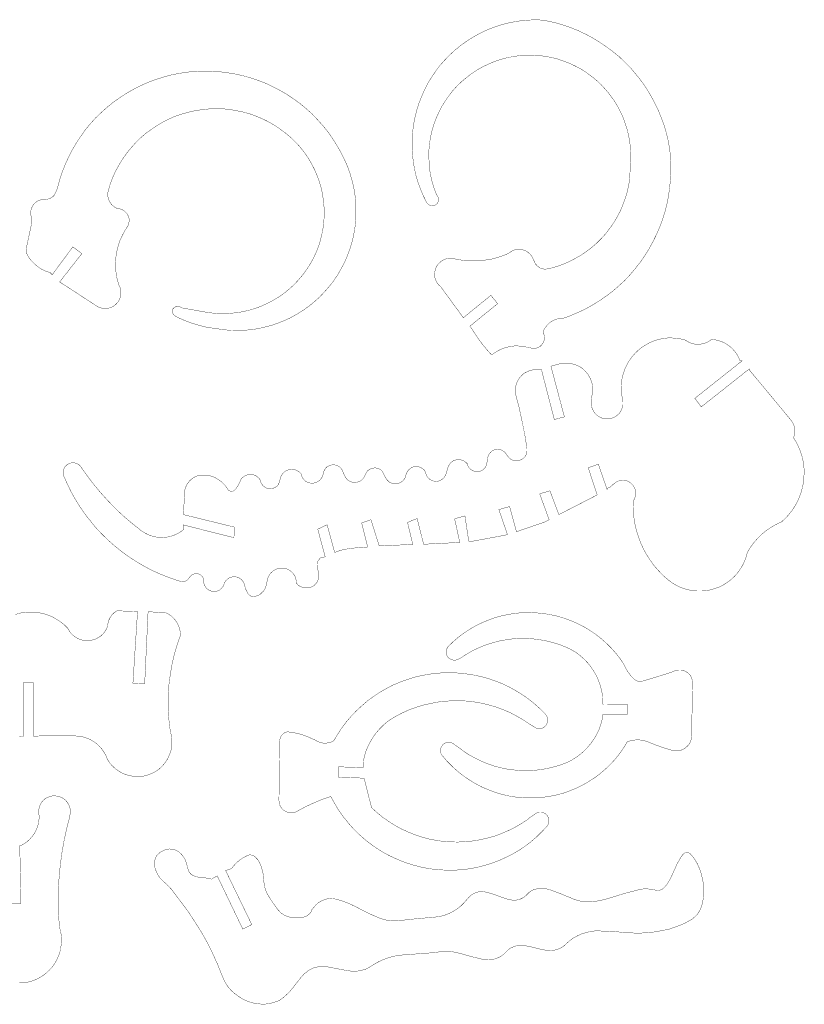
# Model space of a CAD drawing. Header units: millimetres. Extents: x 708 to 1207, y 129 to 426.
# Tile 2 of 2: x 975 to 1207, y 129 to 421. Entities that reach past the tile are written whole.
import ezdxf

# ---------------------------------------------------------------- set-up
doc = ezdxf.new("R2010")
doc.units = ezdxf.units.MM

# ---------------------------------------------------------------- blocks, each defined once
blk = doc.blocks.new('WMF0')
at = {"color": 29, "lineweight": 0, "const_width": 0.149}
for points in [[(616.23, -94.51), (616.73, -95.1), (617.37, -95.6), (618.12, -95.85), (618.91, -96.05), (619.7, -95.85), (620.45, -95.6), (621.04, -95.05), (621.49, -94.41), (621.79, -93.66), (621.84, -92.82), (621.69, -92.07), (621.34, -91.33), (620.85, -90.73), (619.75, -87.91), (618.86, -84.98), (618.17, -82), (617.62, -79.02), (617.37, -75.94), (617.27, -72.92), (617.27, -69.89), (617.52, -66.86), (618.02, -63.83), (618.66, -60.85), (619.51, -57.93), (620.55, -55.05), (621.79, -52.32), (623.13, -49.54), (624.72, -47.01), (626.46, -44.42), (628.34, -41.99), (630.33, -39.76), (632.51, -37.62), (634.84, -35.69), (637.28, -33.8), (639.81, -32.11), (642.49, -30.58), (645.22, -29.29), (647.95, -28.09), (650.88, -27.1), (653.8, -26.31), (656.78, -25.71), (659.81, -25.26), (662.84, -25.07), (665.87, -25.07), (668.89, -25.17), (671.97, -25.56), (674.95, -26.11), (677.93, -26.85), (680.81, -27.85), (683.64, -28.89), (686.37, -30.23), (689.1, -31.67), (691.63, -33.31), (694.06, -35.14), (696.44, -37.08), (698.63, -39.16), (700.66, -41.4), (702.6, -43.78), (704.38, -46.21), (706.02, -48.84), (707.41, -51.52), (708.7, -54.3), (709.74, -57.18), (710.69, -60.11), (711.38, -62.99), (711.88, -66.07), (712.28, -69.09), (712.37, -72.12), (712.37, -75.15), (712.08, -78.18), (711.98, -80.76), (711.83, -83.54), (711.33, -86.61), (710.64, -89.69), (709.69, -92.72), (708.6, -95.65), (707.36, -98.58), (705.92, -101.36), (704.28, -104.04), (702.5, -106.62), (700.56, -109.15), (698.43, -111.48), (696.24, -113.67), (693.81, -115.75), (691.28, -117.64), (688.7, -119.42), (685.92, -120.96), (683.14, -122.4), (680.26, -123.64), (677.28, -124.69), (674.25, -125.53), (673.11, -125.73), (671.92, -125.88), (670.78, -125.68), (669.64, -125.38), (668.5, -124.49), (667.5, -123.44), (666.86, -122.1), (666.36, -121.06), (665.82, -119.92), (665.12, -118.93), (664.18, -118.08), (663.09, -117.34), (661.94, -116.89), (660.75, -116.59), (659.51, -116.55), (658.22, -116.64), (657.03, -116.99), (655.94, -117.59), (654.95, -118.33), (652.27, -119.47), (649.59, -120.37), (646.81, -121.11), (643.98, -121.56), (641.1, -121.91), (638.27, -122.01), (635.44, -121.96), (632.51, -121.56), (629.68, -121.06), (628.24, -120.86), (626.75, -120.81), (625.51, -120.96), (624.37, -121.36), (623.28, -122.01), (622.29, -122.85), (621.44, -123.74), (620.7, -124.88), (620.3, -126.08), (620, -127.32), (619.95, -128.61), (620.1, -129.85), (620.5, -131.09), (621.09, -132.23), (621.89, -133.27), (622.83, -134.12), (633.5, -148.76), (646.46, -138.19), (649.64, -142.11), (636.58, -152.73), (637.62, -154.17), (639.66, -157.35), (641.94, -160.52), (644.32, -163.5), (646.86, -166.33), (648.39, -165.19), (650.03, -164.2), (651.77, -163.35), (653.61, -162.76), (655.54, -162.31), (657.48, -162.06), (659.36, -162.06), (661.3, -162.16), (663.19, -162.56), (666.11, -163.15), (667.6, -163.15), (668.65, -162.81), (669.54, -162.36), (670.28, -161.61), (670.93, -160.82), (671.43, -159.83), (671.67, -158.83), (671.72, -157.74), (671.47, -156.7), (671.08, -155.81), (671.47, -154.47), (672.17, -153.23), (673.01, -152.18), (673.96, -151.24), (675.1, -150.45), (676.44, -149.8), (677.68, -149.35), (679.07, -149.06), (680.46, -149.06), (684.03, -147.77), (687.51, -146.28), (690.98, -144.64), (694.26, -142.8), (697.53, -140.82), (700.66, -138.63), (703.69, -136.4), (706.57, -133.87), (709.35, -131.34), (711.98, -128.56), (714.46, -125.63), (716.79, -122.65), (718.98, -119.52), (720.96, -116.3), (722.8, -112.92), (724.49, -109.5), (726.02, -106.02), (727.32, -102.45), (728.46, -98.83), (729.4, -95.1), (730.14, -91.43), (730.64, -87.66), (731.04, -83.84), (731.24, -80.01), (731.24, -76.24), (731.04, -72.42), (730.59, -68.65), (729.9, -64.92), (729, -61.15), (727.86, -57.48), (726.47, -53.85), (725.03, -50.33), (723.29, -46.86), (721.46, -43.53), (719.47, -40.25), (717.24, -37.08), (714.86, -34.1), (712.37, -31.17), (709.69, -28.44), (706.91, -25.76), (703.94, -23.33), (700.81, -21), (697.63, -18.91), (694.41, -16.88), (690.98, -15.09), (687.51, -13.45), (683.93, -12.01), (680.31, -10.77), (676.64, -9.68), (672.86, -8.88), (670.63, -8.49), (667.65, -8.39), (664.18, -8.49), (660.75, -8.79), (657.38, -9.33), (653.95, -10.03), (650.63, -10.92), (647.4, -12.06), (644.27, -13.3), (641.1, -14.84), (638.17, -16.48), (635.24, -18.32), (632.46, -20.3), (629.73, -22.49), (627.2, -24.82), (624.82, -27.25), (622.53, -29.83), (620.45, -32.61), (618.51, -35.44), (616.78, -38.32), (615.19, -41.4), (613.8, -44.57), (612.56, -47.75), (611.51, -51.03), (610.72, -54.4), (610.03, -57.78), (609.63, -61.2), (609.38, -64.63), (609.38, -68.1), (609.53, -71.53), (609.88, -74.9), (610.42, -78.33), (611.17, -81.7), (612.16, -84.98), (613.35, -88.25), (614.69, -91.38), (616.23, -94.51), (616.23, -94.51)], [(461.96, -143.89), (460.87, -143.3), (451.89, -137.44), (443.35, -131.88), (453.77, -118.53), (449.55, -115.4), (439.82, -128.46), (438.88, -127.51), (436.85, -126.82), (434.81, -125.88), (433.02, -124.69), (431.34, -123.25), (429.85, -121.71), (428.56, -119.92), (427.61, -118.13), (427.51, -116.99), (427.66, -115.8), (430.05, -104.73), (430.05, -102.35), (429.8, -100.31), (429.75, -99.12), (429.85, -97.93), (430.24, -96.79), (430.84, -95.7), (431.58, -94.8), (432.53, -94.01), (433.57, -93.46), (434.71, -93.12), (435.9, -93.02), (437.09, -92.97), (438.09, -92.77), (439.03, -92.42), (439.92, -91.88), (440.67, -91.18), (441.41, -89.84), (442.01, -88.5), (442.45, -87.06), (443.45, -83.44), (444.64, -79.86), (446.03, -76.34), (447.62, -72.92), (449.35, -69.54), (451.24, -66.31), (453.32, -63.19), (455.51, -60.16), (457.89, -57.23), (460.42, -54.45), (463.15, -51.87), (465.98, -49.34), (468.91, -47.01), (472.04, -44.82), (475.16, -42.79), (478.44, -40.95), (481.82, -39.26), (485.29, -37.72), (488.81, -36.43), (492.44, -35.29), (496.06, -34.3), (499.73, -33.6), (503.51, -33.01), (507.18, -32.71), (511, -32.51), (514.77, -32.61), (518.5, -32.81), (522.32, -33.31), (525.99, -33.9), (529.67, -34.7), (533.29, -35.74), (536.86, -36.93), (540.39, -38.27), (543.81, -39.91), (547.14, -41.64), (550.41, -43.53), (553.54, -45.62), (556.57, -47.85), (559.45, -50.23), (562.28, -52.76), (564.86, -55.49), (567.39, -58.32), (569.72, -61.2), (571.91, -64.33), (573.89, -67.5), (575.78, -70.73), (577.46, -74.16), (579, -77.63), (580.1, -80.76), (581.04, -83.98), (581.83, -87.16), (582.38, -90.44), (582.78, -93.76), (582.92, -97.04), (582.92, -100.36), (582.73, -103.74), (582.33, -107.02), (581.73, -110.29), (580.94, -113.52), (579.95, -116.69), (578.8, -119.72), (577.46, -122.85), (575.88, -125.73), (574.24, -128.66), (572.35, -131.39), (570.32, -134.02), (568.13, -136.5), (565.8, -138.98), (563.37, -141.16), (560.79, -143.3), (558.11, -145.19), (555.28, -146.97), (552.35, -148.61), (549.37, -150), (546.29, -151.24), (543.17, -152.33), (539.89, -153.18), (536.66, -153.92), (533.34, -154.37), (530.06, -154.72), (526.74, -154.72), (523.36, -154.67), (520.09, -154.32), (516.76, -153.82), (513.04, -153.33), (509.31, -152.43), (505.64, -151.34), (502.07, -150), (498.59, -148.41), (497.45, -147.72), (496.61, -146.67), (496.36, -145.93), (496.36, -145.19), (496.76, -144.49), (497.55, -143.8), (498.54, -143.3), (499.39, -143.3), (500.03, -143.6), (501.07, -144.14), (510.9, -145.88), (513.98, -146.43), (517.06, -146.67), (520.13, -146.82), (523.26, -146.67), (526.34, -146.43), (529.47, -145.93), (532.49, -145.23), (535.42, -144.39), (538.3, -143.3), (541.13, -142.01), (543.91, -140.57), (546.54, -138.98), (549.07, -137.19), (551.55, -135.16), (553.79, -133.12), (555.92, -130.84), (557.91, -128.46), (559.74, -125.98), (561.43, -123.3), (562.92, -120.62), (564.21, -117.84), (565.35, -114.96), (566.25, -111.93), (566.94, -108.95), (567.54, -105.87), (567.84, -102.8), (567.93, -99.72), (567.88, -96.64), (567.59, -93.56), (567.14, -90.44), (566.49, -87.41), (565.6, -84.43), (564.51, -81.5), (563.27, -78.67), (561.88, -75.94), (560.29, -73.31), (558.5, -70.73), (556.57, -68.3), (554.43, -65.97), (552.25, -63.88), (549.77, -61.75), (547.14, -59.81), (544.46, -58.02), (541.63, -56.39), (538.7, -54.95), (535.72, -53.71), (532.69, -52.61), (529.57, -51.77), (526.34, -51.13), (523.21, -50.58), (519.94, -50.28), (516.71, -50.28), (513.48, -50.38), (510.21, -50.73), (507.03, -51.22), (503.9, -51.92), (500.78, -52.81), (497.65, -53.85), (494.77, -55.15), (491.84, -56.63), (489.01, -58.32), (486.38, -60.11), (483.75, -62.04), (481.27, -64.13), (478.99, -66.46), (476.85, -68.85), (474.77, -71.43), (472.93, -74.06), (471.24, -76.84), (469.7, -79.67), (468.36, -82.59), (467.17, -85.62), (466.28, -88.8), (465.98, -90.04), (465.98, -91.28), (466.28, -92.52), (466.68, -93.76), (467.37, -94.85), (468.17, -95.8), (469.21, -96.59), (470.35, -97.24), (471.49, -97.34), (472.53, -97.73), (473.53, -98.18), (474.37, -99.02), (475.16, -99.87), (475.71, -100.91), (476.01, -102), (476.06, -103.19), (475.91, -104.33), (475.56, -105.38), (474.12, -107.61), (472.88, -109.94), (471.74, -112.38), (470.9, -114.91), (470.25, -117.54), (469.85, -120.07), (469.7, -122.7), (469.7, -125.38), (469.95, -128.01), (470.45, -130.69), (471.19, -133.22), (471.74, -134.36), (472.14, -135.51), (472.19, -136.8), (472.14, -137.99), (471.84, -139.18), (471.44, -140.37), (470.75, -141.41), (469.95, -142.31), (469.06, -143.1), (467.97, -143.7), (466.78, -144.14), (465.59, -144.39), (464.39, -144.39), (463.1, -144.19), (461.96, -143.89), (461.96, -143.89)], [(754.17, -275.58), (756.1, -274.59), (757.94, -273.39), (759.63, -272.1), (761.17, -270.66), (762.66, -269.03), (763.9, -267.24), (765.04, -265.45), (765.93, -263.47), (766.73, -261.43), (767.27, -259.4), (768.66, -257.01), (770.3, -254.78), (772.14, -252.7), (774.12, -250.71), (776.26, -248.97), (778.49, -247.48), (780.87, -246.09), (783.4, -244.95), (785.19, -243.27), (786.83, -241.48), (788.32, -239.59), (789.66, -237.56), (790.85, -235.42), (791.84, -233.19), (792.64, -230.91), (793.28, -228.52), (793.73, -226.14), (793.93, -223.71), (794.03, -221.28), (793.93, -218.89), (793.58, -216.46), (793.03, -214.13), (792.29, -211.8), (791.4, -209.56), (790.3, -207.38), (789.06, -205.34), (789.41, -204.05), (789.61, -202.81), (789.61, -201.52), (789.46, -200.28), (789.06, -199.04), (788.47, -197.9), (787.72, -196.86), (768.51, -173.73), (768.17, -172.88), (745.58, -190.75), (742.55, -186.73), (764.74, -169.11), (763.8, -168.91), (763.1, -167.27), (762.21, -165.73), (761.12, -164.34), (759.98, -163.05), (758.59, -161.96), (757.15, -160.92), (755.56, -160.18), (753.92, -159.58), (752.18, -159.18), (750.45, -158.98), (749.25, -159.83), (747.96, -160.52), (746.57, -160.92), (745.18, -161.22), (743.65, -161.27), (742.21, -161.12), (740.77, -160.72), (739.43, -160.13), (738.19, -159.33), (736.1, -158.79), (733.97, -158.44), (731.83, -158.29), (729.7, -158.29), (727.56, -158.54), (725.48, -158.98), (723.39, -159.63), (721.41, -160.42), (719.52, -161.47), (717.74, -162.61), (716.05, -163.95), (714.46, -165.44), (713.02, -167.07), (711.78, -168.76), (710.69, -170.6), (709.74, -172.53), (709, -174.57), (708.4, -176.65), (708.01, -178.74), (707.91, -180.92), (707.91, -183.06), (708.11, -185.19), (708.5, -187.28), (708.7, -188.52), (708.7, -189.71), (708.4, -190.9), (708.01, -192.04), (707.41, -193.13), (706.67, -194.13), (705.77, -194.87), (704.73, -195.57), (703.59, -196.01), (702.4, -196.31), (701.21, -196.41), (699.92, -196.41), (698.77, -196.01), (697.63, -195.52), (696.59, -194.87), (695.75, -194.08), (695, -193.08), (694.41, -191.99), (693.96, -190.85), (693.76, -189.66), (693.76, -188.42), (694.01, -185.99), (694.41, -183.16), (694.41, -181.57), (694.16, -179.88), (693.66, -178.34), (693.02, -176.85), (692.22, -175.46), (691.18, -174.17), (690.04, -173.08), (688.75, -172.09), (687.36, -171.29), (685.82, -170.75), (684.23, -170.35), (682.59, -170.15), (680.96, -170.15), (679.32, -170.35), (674.75, -171.59), (681.1, -195.47), (676.34, -196.71), (670.28, -173.18), (669.44, -173.33), (668.05, -173.23), (666.56, -173.28), (665.22, -173.53), (663.88, -174.02), (662.54, -174.67), (661.4, -175.56), (660.46, -176.51), (659.56, -177.65), (658.87, -178.84), (658.37, -180.23), (658.12, -181.62), (658.02, -183.01), (658.07, -184.45), (658.37, -185.84), (659.02, -188.27), (659.76, -191.05), (661.15, -197.45), (662.44, -203.9), (663.48, -210.41), (663.48, -211.45), (663.38, -212.44), (662.99, -213.43), (662.44, -214.33), (661.7, -215.07), (660.8, -215.62), (659.86, -215.97), (658.82, -216.21), (657.78, -216.16), (656.78, -215.92), (655.84, -215.42), (655.05, -214.77), (654.4, -213.98), (652.96, -212.04), (651.62, -211.15), (650.73, -210.85), (649.73, -210.75), (648.69, -210.8), (647.85, -211.1), (646.95, -211.6), (646.21, -212.24), (645.61, -212.99), (645.17, -213.93), (644.97, -214.82), (644.52, -217.65), (644.27, -218.5), (643.78, -219.29), (643.13, -220.04), (642.39, -220.63), (641.45, -221.08), (640.45, -221.23), (639.51, -221.23), (638.57, -221.08), (637.67, -220.68), (636.83, -220.14), (636.18, -219.39), (635.69, -218.55), (635.39, -217.6), (634.65, -216.86), (633.7, -216.21), (632.71, -215.82), (631.72, -215.62), (630.57, -215.62), (629.53, -215.87), (628.54, -216.31), (627.7, -216.96), (627, -217.75), (626.46, -218.7), (626.11, -219.74), (625.16, -222.87), (624.32, -224.16), (623.58, -224.85), (622.68, -225.35), (621.64, -225.74), (620.65, -225.84), (619.65, -225.74), (618.61, -225.45), (617.72, -224.9), (616.92, -224.21), (616.33, -223.41), (615.93, -222.42), (615.68, -221.48), (615.14, -220.58), (614.34, -219.89), (613.45, -219.34), (612.51, -218.99), (611.42, -218.89), (610.37, -218.89), (609.33, -219.24), (608.44, -219.79), (607.69, -220.43), (607.1, -221.28), (606.6, -222.22), (606.35, -223.21), (606.05, -224.21), (605.46, -225.1), (604.76, -225.84), (603.87, -226.39), (602.98, -226.79), (601.98, -227.03), (600.89, -227.03), (599.95, -226.79), (598.96, -226.39), (598.16, -225.79), (597.42, -225), (596.87, -224.11), (595.33, -221.13), (594.69, -220.43), (593.75, -219.94), (592.75, -219.59), (591.71, -219.49), (590.62, -219.69), (589.63, -220.04), (588.73, -220.58), (588.04, -221.33), (587.49, -222.27), (587.09, -223.21), (586.6, -224.16), (585.95, -224.9), (585.21, -225.55), (584.26, -225.99), (583.37, -226.29), (582.38, -226.39), (581.34, -226.34), (580.39, -225.99), (579.5, -225.55), (578.71, -224.9), (578.11, -224.11), (577.61, -223.21), (576.32, -220.38), (575.93, -219.74), (575.18, -218.99), (574.29, -218.55), (573.25, -218.15), (572.2, -218.1), (571.16, -218.15), (570.22, -218.55), (569.27, -218.99), (568.53, -219.79), (567.98, -220.63), (567.59, -221.62), (567.39, -222.62), (567.09, -223.61), (566.54, -224.55), (565.9, -225.3), (565.01, -225.94), (564.16, -226.39), (563.12, -226.64), (562.08, -226.69), (560.99, -226.59), (560.04, -226.29), (559.15, -225.74), (558.35, -225), (557.76, -224.21), (557.31, -223.21), (557.06, -222.22), (556.32, -221.53), (555.38, -220.93), (554.43, -220.48), (553.44, -220.28), (552.35, -220.18), (551.31, -220.33), (550.36, -220.68), (549.42, -221.18), (548.68, -221.92), (548.03, -222.77), (547.53, -223.66), (547.14, -224.95), (546.89, -226.14), (546.39, -227.28), (545.75, -228.08), (544.95, -228.67), (544.01, -229.07), (543.02, -229.32), (542.07, -229.32), (541.03, -229.12), (540.19, -228.72), (539.34, -228.13), (538.7, -227.33), (538.2, -226.49), (537.95, -225.5), (537.41, -224.65), (536.71, -223.91), (535.87, -223.31), (534.98, -222.87), (533.98, -222.57), (533.04, -222.57), (532, -222.72), (531.01, -223.01), (530.16, -223.51), (529.32, -224.21), (528.72, -224.95), (528.32, -225.89), (527.43, -227.78), (526.24, -229.47), (525.64, -230.06), (524.9, -230.51), (524.16, -230.61), (523.36, -230.31), (522.72, -229.86), (522.27, -229.07), (521.18, -227.68), (519.94, -226.39), (518.45, -225.25), (516.91, -224.26), (515.27, -223.56), (513.48, -223.06), (511.7, -222.87), (510.31, -222.87), (508.87, -223.06), (507.53, -223.51), (506.29, -224.21), (505.14, -225), (504.2, -226.04), (503.36, -227.18), (502.76, -228.47), (502.32, -229.86), (502.17, -231.2), (501.67, -241.53), (501.72, -241.53), (525.55, -247.39), (525.45, -252.4), (501.47, -246.34), (501.92, -248.43), (500.48, -249.47), (498.94, -250.46), (497.25, -251.21), (495.57, -251.75), (493.78, -252.15), (491.94, -252.25), (490.11, -252.25), (488.32, -252), (486.58, -251.55), (484.89, -250.91), (483.26, -250.07), (481.77, -249.07), (477.65, -245.8), (473.63, -242.42), (469.8, -238.85), (466.13, -235.03), (462.61, -231.15), (459.23, -227.08), (456.05, -222.87), (453.03, -218.6), (452.33, -217.95), (451.44, -217.46), (450.45, -217.16), (449.5, -217.11), (448.51, -217.21), (447.62, -217.55), (446.77, -218.1), (446.03, -218.75), (445.48, -219.59), (445.18, -220.53), (444.99, -221.53), (445.04, -222.47), (445.33, -223.46), (447.02, -227.23), (448.81, -230.91), (450.84, -234.53), (453.03, -238.05), (455.41, -241.43), (457.94, -244.66), (460.57, -247.88), (463.4, -250.86), (466.33, -253.69), (469.46, -256.47), (472.68, -259), (476.01, -261.43), (479.48, -263.67), (483.06, -265.8), (486.73, -267.74), (490.45, -269.42), (494.27, -270.96), (498.2, -272.35), (499.73, -272.8), (501.37, -273.1), (502.27, -273), (503.16, -272.6), (503.85, -272), (504.4, -271.26), (504.85, -270.57), (505.59, -269.97), (506.34, -269.57), (507.18, -269.37), (508.07, -269.37), (508.92, -269.52), (509.71, -269.97), (510.41, -270.57), (510.9, -271.31), (511.2, -272.05), (511.3, -273), (511.25, -273.84), (511.6, -274.83), (512.09, -275.73), (512.79, -276.52), (513.63, -277.12), (514.63, -277.51), (515.67, -277.76), (516.66, -277.76), (517.7, -277.51), (518.7, -277.07), (519.44, -276.37), (520.13, -275.63), (520.68, -274.73), (520.93, -273.74), (521.48, -272.8), (522.27, -272.05), (523.06, -271.41), (524.06, -271.01), (525.05, -270.81), (526.09, -270.81), (527.13, -271.01), (528.08, -271.46), (528.92, -272.05), (529.62, -272.9), (530.16, -273.79), (530.46, -274.78), (531.01, -276.77), (532, -278.66), (532.64, -279.4), (533.44, -279.95), (534.53, -280.19), (535.67, -280), (536.86, -279.6), (537.9, -278.95), (538.85, -278.06), (539.69, -277.12), (540.29, -275.98), (540.68, -274.78), (540.93, -273.54), (541.13, -272.3), (541.53, -271.11), (542.07, -270.02), (542.82, -269.03), (543.66, -268.23), (544.7, -267.54), (545.85, -267.04), (546.99, -266.74), (548.18, -266.74), (549.42, -266.79), (550.56, -267.19), (551.65, -267.74), (552.6, -268.48), (553.44, -269.37), (554.09, -270.37), (554.53, -271.46), (554.78, -272.65), (554.88, -273.84), (555.62, -274.69), (556.57, -275.33), (557.56, -275.73), (558.7, -276.03), (559.74, -276.08), (560.84, -275.98), (561.88, -275.63), (562.92, -275.08), (563.76, -274.39), (564.46, -273.54), (564.96, -272.6), (565.35, -271.51), (565.5, -270.42), (565.4, -269.03), (565.01, -267.64), (564.76, -266.35), (564.71, -264.91), (564.81, -264.06), (565.11, -263.17), (565.65, -262.52), (566.2, -261.93), (568.43, -261.38), (564.91, -248.38), (569.32, -246.29), (572.9, -259.4), (575.53, -258.36), (580.14, -257.41), (588.43, -256.77), (585.6, -245.45), (589.97, -243.91), (593.84, -256.22), (594.69, -256.22), (609.68, -255.58), (607.2, -245.2), (611.71, -243.36), (614.79, -255.48), (631.82, -254.63), (629.38, -243.46), (634.25, -242.12), (636.03, -254.09), (637.92, -254.04), (653.21, -251.21), (654.25, -250.86), (650.23, -239.15), (655.29, -237.71), (658.52, -249.57), (671.87, -245), (673.91, -243.91), (669.44, -231.7), (674.3, -230.31), (678.47, -241.53), (696.54, -232.25), (692.32, -219.44), (697.09, -217.75), (701.21, -229.67), (701.6, -229.02), (702.35, -228.72), (702.84, -228.37), (704.33, -227.03), (705.38, -226.29), (706.37, -225.74), (707.41, -225.45), (708.5, -225.35), (709.64, -225.4), (710.74, -225.69), (711.73, -226.14), (712.62, -226.89), (713.37, -227.68), (713.96, -228.57), (714.41, -229.62), (714.61, -230.71), (714.61, -231.85), (714.51, -232.94), (714.16, -234.03), (713.62, -234.93), (713.57, -237.95), (713.67, -240.98), (713.96, -243.96), (714.51, -246.94), (715.3, -249.82), (716.2, -252.65), (717.29, -255.43), (718.58, -258.21), (720.07, -260.79), (721.71, -263.32), (723.49, -265.75), (725.48, -267.98), (727.56, -270.17), (729.85, -272.15), (731.53, -273.49), (733.37, -274.59), (735.31, -275.58), (737.29, -276.37), (739.43, -276.92), (741.56, -277.37), (743.65, -277.51), (745.83, -277.51), (747.96, -277.37), (750.1, -276.92), (752.13, -276.32), (754.17, -275.58), (754.17, -275.58)], [(498, -291.51), (498.79, -292.75), (499.44, -294.04), (499.88, -295.43), (500.18, -296.97), (500.23, -298.41), (498.69, -302.78), (497.4, -307.15), (496.36, -311.56), (495.57, -316.08), (494.92, -320.55), (494.52, -325.16), (494.42, -329.73), (494.52, -334.3), (494.87, -338.86), (495.42, -343.33), (495.86, -345.12), (496.21, -346.96), (496.21, -348.74), (496.11, -350.63), (495.81, -352.46), (495.27, -354.2), (494.52, -355.89), (493.68, -357.48), (492.59, -358.97), (491.35, -360.36), (490.01, -361.55), (488.47, -362.64), (486.78, -363.43), (485.09, -364.13), (483.4, -364.63), (481.52, -364.97), (479.68, -364.97), (477.85, -364.77), (476.06, -364.48), (474.27, -363.93), (472.63, -363.24), (471.04, -362.29), (469.51, -361.2), (468.17, -359.96), (466.97, -358.57), (465.93, -357.03), (465.29, -355.39), (464.44, -353.76), (463.4, -352.22), (462.21, -350.83), (460.87, -349.59), (459.38, -348.49), (457.84, -347.55), (456.15, -346.86), (454.37, -346.26), (452.63, -345.96), (450.79, -345.81), (436.9, -345.71), (432.78, -345.86), (430.99, -345.86), (431.04, -320.8), (426.12, -320.8), (426.22, -346.01), (424.39, -345.96)], [(422.5, -288.58), (424.64, -287.94), (426.87, -287.59), (429.15, -287.44), (431.34, -287.49), (433.57, -287.74), (435.8, -288.19), (437.89, -288.88), (440.02, -289.77), (441.96, -290.87), (443.84, -292.11), (445.58, -293.5), (447.17, -295.09), (447.87, -296.33), (448.66, -297.47), (449.7, -298.46), (450.84, -299.3), (452.08, -300), (453.37, -300.5), (454.81, -300.79), (456.15, -300.89), (457.54, -300.79), (458.98, -300.55), (460.32, -300.1), (461.56, -299.45), (462.76, -298.66), (463.8, -297.72), (464.64, -296.57), (465.39, -295.38), (465.93, -294.09), (466.13, -292.65), (466.53, -291.21), (467.17, -289.92), (468.02, -288.68), (469.06, -287.69), (470.3, -286.85), (477.8, -287.09), (480.03, -287.14), (477.85, -320.95), (483.4, -321.09), (484.99, -287.29), (493.38, -287.74), (494.77, -288.48), (495.96, -289.33), (497.05, -290.37), (498, -291.51), (498, -291.51)], [(628.94, -301.19), (631.42, -299.06), (634.1, -297.12), (636.83, -295.33), (639.71, -293.7), (642.64, -292.31), (645.66, -291.07), (648.74, -289.97), (651.92, -289.13), (655.14, -288.48), (658.37, -287.99), (661.65, -287.69), (664.87, -287.69), (668.15, -287.84), (671.43, -288.14), (674.65, -288.68), (677.83, -289.38), (680.96, -290.32), (684.03, -291.46), (687.06, -292.75), (689.99, -294.19), (692.82, -295.88), (695.55, -297.72), (698.13, -299.7), (700.56, -301.84), (702.94, -304.17), (705.13, -306.6), (707.16, -309.13), (709, -311.86), (709.99, -313.9), (711.13, -315.83), (712.52, -317.57), (714.16, -319.26), (715.55, -320), (716.94, -320.15), (718.38, -319.85), (728.31, -316.83), (732.13, -315.54), (732.73, -315.24), (733.82, -314.89), (734.86, -314.74), (736, -314.74), (737.09, -314.94), (738.19, -315.39), (739.08, -315.98), (739.97, -316.73), (740.62, -317.62), (741.11, -318.66), (741.36, -319.75), (741.41, -320.9), (741.06, -345.71), (740.97, -347.05), (740.57, -348.3), (740.02, -349.44), (739.23, -350.43), (738.24, -351.32), (737.14, -352.07), (735.95, -352.56), (734.66, -352.86), (733.42, -352.86), (732.13, -352.66), (728.41, -351.57), (724.68, -350.28), (722.65, -349.49), (720.42, -348.59), (718.88, -348.05), (717.24, -347.75), (715.6, -347.65), (713.91, -347.75), (712.33, -348.05), (710.74, -348.54), (709.05, -351.37), (707.16, -354), (705.13, -356.63), (702.89, -359.07), (700.56, -361.3), (698.08, -363.43), (695.45, -365.42), (692.67, -367.21), (689.84, -368.89), (686.91, -370.33), (683.88, -371.57), (680.76, -372.72), (677.63, -373.56), (674.4, -374.21), (671.18, -374.7), (667.9, -374.95), (664.63, -375), (661.3, -374.9), (658.07, -374.6), (654.8, -374.06), (651.62, -373.31), (648.49, -372.37), (645.42, -371.23), (642.24, -369.89), (639.16, -368.25), (636.23, -366.46), (633.45, -364.58), (630.72, -362.39), (628.19, -360.11), (625.76, -357.63), (623.53, -355.05), (623.03, -354.3), (622.78, -353.36), (622.73, -352.46), (622.88, -351.47), (623.33, -350.68), (623.87, -349.88), (624.62, -349.29), (625.46, -348.94), (626.41, -348.84), (627.35, -348.94), (628.34, -349.19), (630.67, -350.83), (633.3, -352.76), (636.03, -354.6), (638.91, -356.19), (641.84, -357.63), (644.82, -358.87), (647.95, -359.96), (651.07, -360.8), (654.25, -361.45), (657.48, -361.85), (660.75, -362.14), (664.03, -362.14), (667.26, -361.99), (670.53, -361.6), (673.71, -361), (676.89, -360.21), (680.01, -359.22), (682.25, -358.37), (684.48, -357.23), (686.61, -355.89), (688.55, -354.5), (690.39, -352.86), (692.07, -351.12), (693.61, -349.29), (695.05, -347.25), (696.24, -345.22), (697.34, -342.98), (698.13, -340.7), (698.82, -338.32), (699.22, -336.63), (699.22, -335.74), (710.64, -335.74), (710.64, -330.87), (699.27, -330.92), (699.17, -330.28), (699.12, -327.2), (698.68, -324.72), (698.08, -322.29), (697.24, -319.9), (696.24, -317.57), (695, -315.39), (693.56, -313.25), (692.02, -311.32), (690.24, -309.48), (688.3, -307.79), (686.27, -306.3), (684.08, -305.01), (681.85, -303.97), (678.82, -302.78), (675.69, -301.79), (672.62, -301.04), (669.44, -300.45), (666.16, -300.05), (662.94, -299.9), (659.76, -299.9), (656.48, -300.1), (653.31, -300.55), (650.13, -301.14), (647, -301.99), (643.93, -302.98), (640.95, -304.17), (638.02, -305.56), (635.24, -307.15), (633.8, -308.04), (632.31, -309.08), (630.67, -309.83), (629.83, -310.08), (628.89, -310.08), (628.04, -309.88), (627.25, -309.53), (626.5, -308.98), (625.96, -308.29), (625.56, -307.44), (625.41, -306.65), (625.41, -305.71), (625.66, -304.91), (626.01, -304.12), (626.6, -303.42), (628.94, -301.19), (628.94, -301.19)], [(672.77, -388.5), (673.26, -387.86), (673.66, -386.96), (673.81, -386.12), (673.81, -385.17), (673.61, -384.38), (673.16, -383.59), (672.62, -382.89), (671.92, -382.35), (671.13, -381.95), (670.23, -381.8), (669.39, -381.8), (668.45, -381.9), (667.65, -382.3), (664.87, -384.28), (663.38, -385.47), (660.46, -387.31), (657.48, -389.05), (654.4, -390.54), (651.17, -391.93), (647.9, -393.12), (644.57, -394.01), (641.25, -394.75), (637.82, -395.3), (634.4, -395.65), (630.92, -395.8), (627.5, -395.75), (624.02, -395.5), (620.6, -395), (617.27, -394.36), (613.9, -393.46), (610.62, -392.32), (607.39, -391.03), (604.32, -389.64), (601.24, -387.95), (598.36, -386.12), (595.53, -384.13), (592.85, -381.95), (590.27, -379.62), (586.8, -365.92), (585.95, -365.67), (574.68, -365.27), (574.64, -360.36), (586.3, -360.7), (586.4, -357.53), (586.99, -355.15), (587.69, -352.81), (588.68, -350.53), (589.77, -348.39), (591.06, -346.26), (592.5, -344.27), (594.09, -342.44), (595.83, -340.7), (597.72, -339.11), (599.7, -337.72), (601.84, -336.48), (604.96, -334.84), (608.09, -333.45), (611.42, -332.26), (614.69, -331.27), (618.17, -330.48), (621.59, -329.83), (624.97, -329.43), (628.49, -329.24), (632.01, -329.24), (635.49, -329.38), (638.96, -329.83), (642.39, -330.43), (645.76, -331.27), (649.14, -332.26), (652.37, -333.45), (655.59, -334.84), (658.67, -336.48), (661.7, -338.22), (664.58, -340.16), (667.85, -342.14), (668.94, -342.44), (669.94, -342.39), (670.88, -342.04), (671.67, -341.54), (672.37, -340.85), (672.86, -340.06), (673.16, -339.06), (673.16, -338.17), (673.06, -337.13), (672.67, -336.28), (672.12, -335.44), (669.59, -332.96), (666.96, -330.62), (664.18, -328.39), (661.25, -326.36), (658.27, -324.52), (655.14, -322.78), (651.97, -321.24), (648.64, -319.95), (645.37, -318.81), (641.94, -317.87), (638.47, -317.12), (634.89, -316.58), (631.42, -316.18), (627.84, -316.03), (624.32, -316.03), (620.85, -316.28), (617.27, -316.73), (613.8, -317.37), (610.37, -318.17), (606.95, -319.26), (603.67, -320.45), (600.35, -321.84), (597.22, -323.48), (594.14, -325.26), (591.21, -327.2), (588.33, -329.33), (585.65, -331.62), (583.02, -334.05), (580.59, -336.58), (578.26, -339.31), (576.17, -342.09), (574.29, -345.07), (572.45, -348.1), (571.31, -348.64), (570.07, -349.04), (568.78, -349.19), (567.49, -349.19), (566.25, -348.94), (565.11, -348.54), (563.96, -347.9), (560.59, -346.36), (558.35, -345.47), (556.02, -344.77), (553.64, -344.27), (551.26, -343.93), (550.36, -343.93), (549.47, -344.23), (548.73, -344.67), (548.08, -345.32), (547.58, -346.06), (547.04, -347.5), (546.89, -348.99), (546.64, -376.19), (546.74, -377.28), (546.99, -378.33), (547.48, -379.22), (548.13, -380.11), (548.87, -380.86), (549.82, -381.4), (550.81, -381.8), (551.85, -382), (552.94, -382.05), (553.99, -381.85), (554.98, -381.45), (555.87, -380.91), (559.55, -378.97), (563.32, -377.23), (567.19, -375.64), (571.06, -374.35), (572.85, -377.58), (574.68, -380.71), (576.87, -383.74), (579.15, -386.66), (581.58, -389.39), (584.21, -392.02), (586.99, -394.51), (589.87, -396.79), (592.9, -398.87), (596.03, -400.86), (599.35, -402.55), (602.68, -404.09), (606.1, -405.43), (609.63, -406.57), (613.2, -407.51), (616.58, -408.21), (620.05, -408.7), (623.48, -408.95), (626.9, -409.1), (630.33, -409), (633.8, -408.75), (637.23, -408.26), (640.65, -407.56), (643.93, -406.72), (647.25, -405.67), (650.48, -404.43), (653.61, -402.99), (656.63, -401.46), (659.71, -399.72), (662.49, -397.83), (665.27, -395.7), (667.9, -393.46), (670.38, -391.03), (672.77, -388.5), (672.77, -388.5)], [(443.7, -374.6), (444.89, -375.15), (445.93, -375.89), (446.72, -376.79), (447.42, -377.88), (447.96, -379.02), (448.26, -380.16), (448.36, -381.4), (448.21, -382.89), (447.96, -384.38), (446.52, -389.94), (445.33, -395.6), (444.34, -401.26), (443.6, -407.01), (443.05, -412.82), (442.75, -418.53), (442.75, -424.34), (442.85, -430), (443.2, -435.8), (443.75, -437.74), (444.09, -439.72), (444.19, -441.71), (444.14, -443.7), (443.84, -445.68), (443.45, -447.62), (442.8, -449.5), (441.96, -451.34), (441.02, -453.03), (439.82, -454.71), (438.48, -456.15), (437.04, -457.49), (435.41, -458.74), (433.72, -459.78), (431.93, -460.67), (430.05, -461.37), (428.16, -461.86), (426.17, -462.16), (424.29, -462.21)], [(420.27, -424.93), (425.13, -424.93), (424.54, -397.39), (425.23, -397.39), (426.77, -396.49), (428.16, -395.5), (429.4, -394.31), (430.54, -392.97), (431.58, -391.53), (432.33, -389.99), (432.97, -388.4), (433.42, -386.71), (433.62, -384.98), (433.62, -383.19), (433.47, -381.95), (433.47, -380.71), (433.72, -379.52), (434.17, -378.28), (434.76, -377.18), (435.6, -376.19), (436.5, -375.4), (437.64, -374.75), (438.83, -374.3), (440.02, -374.06), (441.31, -374.06), (442.55, -374.21), (443.7, -374.6), (443.7, -374.6)], [(746.08, -412.97), (746.57, -415.4), (746.67, -417.93), (746.67, -420.42), (746.43, -422.95), (745.93, -425.33), (745.38, -426.97), (744.64, -428.51), (743.65, -429.9), (742.45, -431.14), (741.11, -432.23), (737.54, -434.22), (733.67, -435.75), (730.54, -436.8), (727.27, -437.49), (723.99, -438.09), (720.66, -438.53), (717.34, -438.68), (714.06, -438.68), (710.69, -438.53), (704.14, -437.94), (697.53, -437.69), (695.35, -437.69), (693.27, -437.99), (691.13, -438.48), (689.15, -439.13), (687.21, -440.02), (685.27, -441.06), (683.59, -442.31), (682, -443.7), (680.76, -444.84), (679.32, -445.73), (677.83, -446.38), (676.24, -446.77), (673.76, -446.87), (671.28, -446.62), (668.84, -446.08), (665.27, -445.14), (661.6, -444.49), (660.06, -444.49), (658.62, -444.64), (657.18, -445.09), (655.84, -445.73), (654.65, -446.57), (653.61, -447.62), (652.37, -448.81), (651.02, -449.75), (649.34, -450.55), (647.6, -451.09), (645.76, -451.24), (643.98, -451.19), (642.14, -450.94), (637.18, -449.75), (632.26, -448.36), (629.88, -447.77), (627.35, -447.37), (624.82, -447.32), (622.38, -447.52), (619.16, -447.96), (606.1, -448.91), (603.28, -449.16), (600.55, -449.65), (597.82, -450.45), (595.18, -451.44), (592.65, -452.68), (590.22, -454.17), (588.78, -455.06), (587.19, -455.81), (585.46, -456.25), (583.62, -456.6), (581.78, -456.65), (579.95, -456.55), (578.11, -456.25), (568.98, -454.52), (566.99, -454.47), (565.01, -454.62), (563.12, -455.01), (560.64, -456.25), (558.5, -457.94), (556.72, -459.93), (553.34, -464.29), (551.9, -466.08), (550.26, -467.67), (548.58, -469.16), (546.74, -470.5), (544.8, -471.19), (542.92, -471.74), (540.98, -472.09), (539, -472.19), (536.91, -472.04), (534.98, -471.74), (533.04, -471.24), (531.1, -470.55), (529.42, -469.7), (527.73, -468.61), (525.94, -467.32), (524.25, -465.83), (522.86, -464.24), (521.57, -462.41), (520.58, -460.47), (519.74, -458.44), (517.65, -453.28), (515.37, -448.21), (512.89, -443.2), (510.16, -438.33), (507.23, -433.72), (504.2, -429.05), (496.31, -418.43), (494.22, -416.15), (491.99, -414.16), (490.75, -412.92), (489.71, -411.43), (488.91, -409.89), (488.32, -408.26), (487.92, -406.52), (487.92, -405.38), (488.17, -404.28), (488.52, -403.24), (489.06, -402.25), (489.81, -401.46), (490.7, -400.66), (491.59, -400.12), (492.64, -399.62), (493.78, -399.22), (494.92, -399.07), (496.11, -399.12), (497.25, -399.32), (498.34, -399.72), (499.64, -400.56), (500.78, -401.65), (501.72, -402.85), (502.56, -404.24), (503.01, -405.67), (503.8, -408.45), (504.1, -409.45), (504.6, -410.29), (505.34, -411.08), (506.24, -411.63), (508.32, -412.28), (510.56, -412.52), (512.79, -412.82), (514.97, -413.27), (515.97, -412.62), (517.55, -411.73), (529.62, -436.85), (533.83, -434.66), (521.52, -409.25), (524.25, -408.31), (525.45, -406.87), (526.74, -405.48), (528.23, -404.24), (529.71, -403.24), (531.4, -402.35), (532.2, -401.95), (533.09, -401.85), (533.88, -401.95), (534.73, -402.3), (535.42, -402.8), (536.61, -404.04), (537.51, -405.48), (538.15, -407.06), (538.9, -409.4), (539.34, -411.73), (539.49, -414.16), (539.74, -416.05), (540.19, -417.93), (540.88, -419.72), (541.78, -421.36), (543.86, -424.54), (546.04, -427.56), (547.09, -428.71), (547.63, -429.25), (549.07, -430.19), (550.61, -430.84), (552.25, -431.34), (553.94, -431.53), (555.43, -431.58), (557.01, -431.49), (558.45, -431.14), (559.5, -430.79), (560.34, -430.19), (561.18, -429.45), (561.83, -428.61), (562.18, -427.61), (564.01, -425.48), (565.15, -424.44), (566.49, -423.64), (567.84, -423.05), (569.27, -422.6), (570.81, -422.45), (572.25, -422.5), (573.79, -422.75), (576.82, -423.69), (579.8, -424.83), (582.68, -426.22), (586.5, -428.21), (590.47, -430.14), (594.44, -431.78), (596.38, -432.38), (598.26, -432.78), (600.2, -432.92), (602.08, -432.92), (604.12, -432.78), (607.3, -432.33), (620.35, -431.14), (622.53, -430.84), (624.67, -430.29), (626.7, -429.45), (628.69, -428.51), (630.53, -427.32), (632.26, -425.98), (633.8, -424.44), (636.43, -421.46), (637.42, -420.66), (638.52, -420.02), (639.71, -419.47), (640.9, -419.23), (642.19, -419.13), (643.43, -419.23), (646.41, -419.97), (649.34, -420.96), (651.72, -421.91), (654.15, -422.65), (656.63, -423.2), (657.82, -423.2), (659.17, -423.05), (660.31, -422.7), (661.4, -422.15), (662.44, -421.51), (663.33, -420.66), (664.48, -419.52), (665.77, -418.63), (667.21, -418.03), (668.99, -417.74), (670.83, -417.69), (672.62, -417.84), (674.4, -418.33), (679.12, -420.07), (683.78, -422), (686.07, -422.95), (688.4, -423.59), (690.83, -423.94), (693.31, -424.04), (696.54, -423.59), (699.82, -422.95), (702.99, -422), (709.4, -420.02), (715.9, -418.33), (717.93, -417.93), (719.97, -417.88), (722.1, -418.03), (724.14, -418.48), (725.03, -418.58), (725.88, -418.53), (726.72, -418.28), (727.46, -417.84), (728.51, -416.84), (729.35, -415.8), (731.09, -412.92), (732.53, -409.79), (734.21, -406.02), (736.25, -402.5), (736.94, -401.65), (737.79, -400.96), (738.63, -400.71), (739.48, -400.81), (740.47, -401.36), (742.35, -403.74), (743.65, -405.92), (744.69, -408.21), (745.53, -410.59), (746.08, -412.97), (746.08, -412.97)]]:
    blk.add_lwpolyline(points, dxfattribs=at)

msp = doc.modelspace()

# ---------------------------------------------------------------- block references
at = {"xscale": 0.6292770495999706, "yscale": 0.6292770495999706, "zscale": 0.6292770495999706}
msp.add_blockref('WMF0', (707.64, 426.43), dxfattribs=at)

doc.saveas('drawing.dxf')
